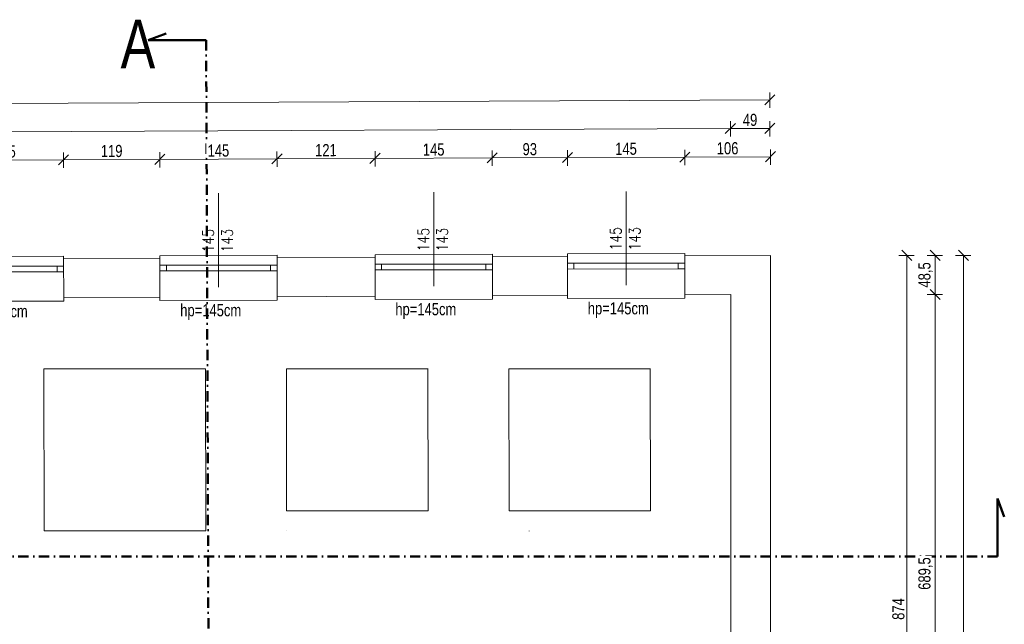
# Model space of a CAD drawing. Header units: centimetres. Extents: x -1 to 10576, y -3885 to 4713.
# Tile 13 of 17: x 4138 to 5356, y 1104 to 1851. Entities that reach past the tile are written whole.
import ezdxf
from ezdxf.enums import TextEntityAlignment as Align

# ---------------------------------------------------------------- set-up
doc = ezdxf.new("R2010")
doc.units = ezdxf.units.CM
doc.header["$LTSCALE"] = 0.5
doc.linetypes.add('DASHDOT', pattern=[25.4, 12.7, -6.35, 0, -6.35])
for name, color, linetype, lineweight in [('A_Ściany istniejące', 9, 'Continuous', 20), ('CKDRZWI_OPIS', 3, 'Continuous', 9), ('CKOKNA', 4, 'Continuous', 9), ('CKOKNA_OPIS', 3, 'Continuous', 9), ('CKOTOCZKI', 1, 'Continuous', 9), ('CKPRZEKROJ_OZN', 4, 'DASHDOT', 50), ('CKWYMIAR', 3, 'Continuous', 13)]:
    doc.layers.add(name, color=color, linetype=linetype, lineweight=lineweight)
doc.styles.add('RomanS', font='romans.shx', dxfattribs={"width": 0.8})
doc.styles.get("Standard").update_dxf_attribs({"font": 'ic-simplex.shx', "width": 0.8})
doc.dimstyles.new('Kopia2 CADKON cm', dxfattribs={"dimscale": 5, "dimtxt": 3, "dimasz": 2.5, "dimexe": 1.8, "dimexo": 5, "dimgap": 0.6, "dimtad": 1, "dimrnd": 0.5, "dimtxsty": 'Standard', "dimblk1": 'OBLIQUE', "dimblk2": 'OBLIQUE', "dimsah": 1, "dimcen": 2.5, "dimclrd": 256, "dimclre": 256, "dimadec": 1, "dimazin": 2, "dimtfac": 1, "dimtix": 1, "dimtmove": 2, "dimatfit": 3, "dimldrblk": 'OPEN30', "dimfxl": 2, "dimfxlon": 1, "dimtfill": 1, "dimtolj": 1, "dimlwd": -1, "dimlwe": -1, "dimarcsym": 0})

# ---------------------------------------------------------------- blocks, each defined once
blk = doc.blocks.new('_OBLIQUE')
at = {"color": 0, "linetype": 'ByBlock'}
blk.add_line((-0.5, -0.5), (0.5, 0.5), dxfattribs=at)
blk = doc.blocks.new('*D1311')
at = {"layer": 'CKWYMIAR'}
for p, q in [((4047.4, 1667.1), (4047.4, 1686.1)), ((4192.2, 1667.8), (4192.1, 1686.8)), ((4047.4, 1677.1), (4192.2, 1677.8))]:
    blk.add_line(p, q, dxfattribs=at)
at = {"layer": 'Defpoints', "color": 0}
for p in [(4192.2, 1677.8), (4048, 1540.9), (4192.8, 1541.6)]:
    blk.add_point(p, dxfattribs=at)
at = {"layer": 'CKWYMIAR', "xscale": 12.5, "yscale": 12.5, "zscale": 12.5}
for p, rotation in [((4047.4, 1677.1), 180.2516405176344), ((4192.2, 1677.8), 0.2516405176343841)]:
    blk.add_blockref('_OBLIQUE', p, dxfattribs=dict(at, rotation=rotation))
at = {"layer": 'CKWYMIAR', "color": 0, "lineweight": -3, "insert": (4119.7, 1687.9), "char_height": 15, "attachment_point": 5, "rotation": 0.2516, "bg_fill": 3, "box_fill_scale": 1.1, "bg_fill_color": 256, "bg_fill_true_color": 13158600, "bg_fill_transparency": 0}
blk.add_mtext('\\A1;145', dxfattribs=at)
blk = doc.blocks.new('_Open30')
at = {"color": 0, "linetype": 'ByBlock', "lineweight": -2}
for p, q in [((-1, 0.268), (0, 0)), ((0, 0), (-1, -0.268)), ((0, 0), (-1, 0))]:
    blk.add_line(p, q, dxfattribs=at)
blk = doc.blocks.new('*D1312')
at = {"layer": 'CKWYMIAR'}
for p, q in [((4192.2, 1667.8), (4192.1, 1686.8)), ((4311.4, 1668.3), (4311.4, 1687.3)), ((4192.2, 1677.8), (4311.4, 1678.3))]:
    blk.add_line(p, q, dxfattribs=at)
at = {"layer": 'Defpoints', "color": 0}
for p in [(4311.4, 1678.3), (4192.8, 1541.6), (4312, 1542.1)]:
    blk.add_point(p, dxfattribs=at)
at = {"layer": 'CKWYMIAR', "xscale": 12.5, "yscale": 12.5, "zscale": 12.5}
for p, rotation in [((4192.2, 1677.8), 180.2516405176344), ((4311.4, 1678.3), 0.251640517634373)]:
    blk.add_blockref('_OBLIQUE', p, dxfattribs=dict(at, rotation=rotation))
at = {"layer": 'CKWYMIAR', "color": 0, "lineweight": -3, "insert": (4251.7, 1688.5), "char_height": 15, "attachment_point": 5, "rotation": 0.2516, "bg_fill": 3, "box_fill_scale": 1.1, "bg_fill_color": 256, "bg_fill_true_color": 13158600, "bg_fill_transparency": 0}
blk.add_mtext('\\A1;119', dxfattribs=at)
blk = doc.blocks.new('*D1313')
at = {"layer": 'CKWYMIAR'}
for p, q in [((4311.4, 1668.3), (4311.4, 1687.3)), ((4456.2, 1668.9), (4456.1, 1687.9)), ((4311.4, 1678.3), (4456.2, 1678.9))]:
    blk.add_line(p, q, dxfattribs=at)
at = {"layer": 'Defpoints', "color": 0}
for p in [(4456.2, 1678.9), (4312, 1542.1), (4456.8, 1542.8)]:
    blk.add_point(p, dxfattribs=at)
at = {"layer": 'CKWYMIAR', "xscale": 12.5, "yscale": 12.5, "zscale": 12.5}
for p, rotation in [((4311.4, 1678.3), 180.2516405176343), ((4456.2, 1678.9), 0.2516405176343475)]:
    blk.add_blockref('_OBLIQUE', p, dxfattribs=dict(at, rotation=rotation))
at = {"layer": 'CKWYMIAR', "color": 0, "lineweight": -3, "insert": (4383.7, 1689.1), "char_height": 15, "attachment_point": 5, "rotation": 0.2516, "bg_fill": 3, "box_fill_scale": 1.1, "bg_fill_color": 256, "bg_fill_true_color": 13158600, "bg_fill_transparency": 0}
blk.add_mtext('\\A1;145', dxfattribs=at)
blk = doc.blocks.new('*D1314')
at = {"layer": 'CKWYMIAR'}
for p, q in [((4456.2, 1668.9), (4456.1, 1687.9)), ((4577.4, 1669.5), (4577.4, 1688.5)), ((4456.2, 1678.9), (4577.4, 1679.5))]:
    blk.add_line(p, q, dxfattribs=at)
at = {"layer": 'Defpoints', "color": 0}
for p in [(4577.4, 1679.5), (4456.8, 1542.8), (4578, 1543.3)]:
    blk.add_point(p, dxfattribs=at)
at = {"layer": 'CKWYMIAR', "xscale": 12.5, "yscale": 12.5, "zscale": 12.5}
for p, rotation in [((4456.2, 1678.9), 180.2516405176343), ((4577.4, 1679.5), 0.2516405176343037)]:
    blk.add_blockref('_OBLIQUE', p, dxfattribs=dict(at, rotation=rotation))
at = {"layer": 'CKWYMIAR', "color": 0, "lineweight": -3, "insert": (4516.7, 1689.7), "char_height": 15, "attachment_point": 5, "rotation": 0.2516, "bg_fill": 3, "box_fill_scale": 1.1, "bg_fill_color": 256, "bg_fill_true_color": 13158600, "bg_fill_transparency": 0}
blk.add_mtext('\\A1;121', dxfattribs=at)
blk = doc.blocks.new('*D1315')
at = {"layer": 'CKWYMIAR'}
for p, q in [((4577.4, 1669.5), (4577.4, 1688.5)), ((4722.4, 1670.1), (4722.4, 1689.1)), ((4577.4, 1679.5), (4722.4, 1680.1))]:
    blk.add_line(p, q, dxfattribs=at)
at = {"layer": 'Defpoints', "color": 0}
for p in [(4722.4, 1680.1), (4578, 1543.3), (4723, 1544)]:
    blk.add_point(p, dxfattribs=at)
at = {"layer": 'CKWYMIAR', "xscale": 12.5, "yscale": 12.5, "zscale": 12.5}
for p, rotation in [((4577.4, 1679.5), 180.2516405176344), ((4722.4, 1680.1), 0.2516405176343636)]:
    blk.add_blockref('_OBLIQUE', p, dxfattribs=dict(at, rotation=rotation))
at = {"layer": 'CKWYMIAR', "color": 0, "lineweight": -3, "insert": (4649.9, 1690.3), "char_height": 15, "attachment_point": 5, "rotation": 0.2516, "bg_fill": 3, "box_fill_scale": 1.1, "bg_fill_color": 256, "bg_fill_true_color": 13158600, "bg_fill_transparency": 0}
blk.add_mtext('\\A1;145', dxfattribs=at)
blk = doc.blocks.new('*D1316')
at = {"layer": 'CKWYMIAR'}
for p, q in [((4722.4, 1670.1), (4722.4, 1689.1)), ((4722.4, 1680.1), (4815.4, 1680.5)), ((4815.4, 1670.5), (4815.4, 1689.5))]:
    blk.add_line(p, q, dxfattribs=at)
at = {"layer": 'Defpoints', "color": 0}
for p in [(4815.4, 1680.5), (4723, 1544), (4816, 1544.4)]:
    blk.add_point(p, dxfattribs=at)
at = {"layer": 'CKWYMIAR', "xscale": 12.5, "yscale": 12.5, "zscale": 12.5}
for p, rotation in [((4722.4, 1680.1), 180.2516405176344), ((4815.4, 1680.5), 0.2516405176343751)]:
    blk.add_blockref('_OBLIQUE', p, dxfattribs=dict(at, rotation=rotation))
at = {"layer": 'CKWYMIAR', "color": 0, "lineweight": -3, "insert": (4768.8, 1690.8), "char_height": 15, "attachment_point": 5, "rotation": 0.2516, "bg_fill": 3, "box_fill_scale": 1.1, "bg_fill_color": 256, "bg_fill_true_color": 13158600, "bg_fill_transparency": 0}
blk.add_mtext('\\A1;93', dxfattribs=at)
blk = doc.blocks.new('*D1317')
at = {"layer": 'CKWYMIAR'}
for p, q in [((4815.4, 1670.5), (4815.4, 1689.5)), ((4815.4, 1680.5), (4960.4, 1681.1)), ((4960.4, 1671.1), (4960.4, 1690.1))]:
    blk.add_line(p, q, dxfattribs=at)
at = {"layer": 'Defpoints', "color": 0}
for p in [(4960.4, 1681.1), (4816, 1544.4), (4961, 1545)]:
    blk.add_point(p, dxfattribs=at)
at = {"layer": 'CKWYMIAR', "xscale": 12.5, "yscale": 12.5, "zscale": 12.5}
for p, rotation in [((4815.4, 1680.5), 180.2516405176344), ((4960.4, 1681.1), 0.2516405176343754)]:
    blk.add_blockref('_OBLIQUE', p, dxfattribs=dict(at, rotation=rotation))
at = {"layer": 'CKWYMIAR', "color": 0, "lineweight": -3, "insert": (4887.8, 1691.3), "char_height": 15, "attachment_point": 5, "rotation": 0.2516, "bg_fill": 3, "box_fill_scale": 1.1, "bg_fill_color": 256, "bg_fill_true_color": 13158600, "bg_fill_transparency": 0}
blk.add_mtext('\\A1;145', dxfattribs=at)
blk = doc.blocks.new('*D1318')
at = {"layer": 'CKWYMIAR'}
for p, q in [((4960.4, 1671.1), (4960.4, 1690.1)), ((4960.4, 1681.1), (5066.4, 1681.6)), ((5066.5, 1671.6), (5066.4, 1690.6))]:
    blk.add_line(p, q, dxfattribs=at)
at = {"layer": 'Defpoints', "color": 0}
for p in [(5066.4, 1681.6), (4961, 1545), (5067, 1545.5)]:
    blk.add_point(p, dxfattribs=at)
at = {"layer": 'CKWYMIAR', "xscale": 12.5, "yscale": 12.5, "zscale": 12.5}
for p, rotation in [((4960.4, 1681.1), 180.2516405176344), ((5066.4, 1681.6), 0.2516405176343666)]:
    blk.add_blockref('_OBLIQUE', p, dxfattribs=dict(at, rotation=rotation))
at = {"layer": 'CKWYMIAR', "color": 0, "lineweight": -3, "insert": (5013.4, 1691.9), "char_height": 15, "attachment_point": 5, "rotation": 0.2516, "bg_fill": 3, "box_fill_scale": 1.1, "bg_fill_color": 256, "bg_fill_true_color": 13158600, "bg_fill_transparency": 0}
blk.add_mtext('\\A1;106', dxfattribs=at)
blk = doc.blocks.new('*D1323')
at = {"layer": 'CKWYMIAR'}
for p, q in [((5016.8, 1706.4), (5016.8, 1725.4)), ((2889.8, 1707), (5016.8, 1716.4)), ((2889.8, 1697), (2889.8, 1716))]:
    blk.add_line(p, q, dxfattribs=at)
at = {"layer": 'Defpoints', "color": 0}
for p in [(5016.8, 1716.4), (2890.5, 1548), (5017.5, 1557.5)]:
    blk.add_point(p, dxfattribs=at)
at = {"layer": 'CKWYMIAR', "xscale": 12.5, "yscale": 12.5, "zscale": 12.5}
for p, rotation in [((5016.8, 1716.4), 0.2516405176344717), ((2889.8, 1707), 180.2516405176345)]:
    blk.add_blockref('_OBLIQUE', p, dxfattribs=dict(at, rotation=rotation))
at = {"layer": 'CKWYMIAR', "color": 0, "lineweight": -3, "insert": (3953.2, 1722.2), "char_height": 15, "attachment_point": 5, "rotation": 0.2516, "bg_fill": 3, "box_fill_scale": 1.1, "bg_fill_color": 256, "bg_fill_true_color": 13158600, "bg_fill_transparency": 0}
blk.add_mtext('\\A1;2127', dxfattribs=at)
blk = doc.blocks.new('*D1324')
at = {"layer": 'CKWYMIAR'}
for p, q in [((5016.8, 1706.4), (5016.8, 1725.4)), ((5065.8, 1706.6), (5065.8, 1725.6)), ((5016.8, 1716.4), (5065.8, 1716.6))]:
    blk.add_line(p, q, dxfattribs=at)
at = {"layer": 'Defpoints', "color": 0}
for p in [(5065.8, 1716.6), (5017.5, 1557.5), (5066.5, 1557.8)]:
    blk.add_point(p, dxfattribs=at)
at = {"layer": 'CKWYMIAR', "xscale": 12.5, "yscale": 12.5, "zscale": 12.5}
for p, rotation in [((5016.8, 1716.4), 180.2516405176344), ((5065.8, 1716.6), 0.2516405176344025)]:
    blk.add_blockref('_OBLIQUE', p, dxfattribs=dict(at, rotation=rotation))
at = {"layer": 'CKWYMIAR', "color": 0, "lineweight": -3, "insert": (5041.2, 1727), "char_height": 15, "attachment_point": 5, "rotation": 0.2516, "bg_fill": 3, "box_fill_scale": 1.1, "bg_fill_color": 256, "bg_fill_true_color": 13158600, "bg_fill_transparency": 0}
blk.add_mtext('\\A1;49', dxfattribs=at)
blk = doc.blocks.new('*D1325')
at = {"layer": 'CKWYMIAR'}
for p, q in [((5065.7, 1741.8), (5065.6, 1760.8)), ((2840.6, 1741.8), (5065.6, 1751.8)), ((2840.7, 1731.8), (2840.6, 1750.8))]:
    blk.add_line(p, q, dxfattribs=at)
at = {"layer": 'Defpoints', "color": 0}
for p in [(5065.6, 1751.8), (5066.5, 1553.2), (2841.5, 1543.2)]:
    blk.add_point(p, dxfattribs=at)
at = {"layer": 'CKWYMIAR', "xscale": 12.5, "yscale": 12.5, "zscale": 12.5}
for p, rotation in [((5065.6, 1751.8), 0.2575073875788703), ((2840.6, 1741.8), 180.2575073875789)]:
    blk.add_blockref('_OBLIQUE', p, dxfattribs=dict(at, rotation=rotation))
at = {"layer": 'CKWYMIAR', "color": 0, "lineweight": -3, "insert": (3953.1, 1757.3), "char_height": 15, "attachment_point": 5, "rotation": 0.2575, "bg_fill": 3, "box_fill_scale": 1.1, "bg_fill_color": 256, "bg_fill_true_color": 13158600, "bg_fill_transparency": 0}
blk.add_mtext('\\A1;2225', dxfattribs=at)
blk = doc.blocks.new('*D1343')
at = {"layer": 'CKWYMIAR'}
for p, q in [((5225.2, 1559.7), (5244.2, 1559.7)), ((5235.2, 685.7), (5235.2, 1559.7)), ((5225.2, 685.7), (5244.2, 685.7))]:
    blk.add_line(p, q, dxfattribs=at)
at = {"layer": 'Defpoints', "color": 0}
for p in [(5066.5, 1559.7), (5235.2, 1559.7), (5066.5, 685.7)]:
    blk.add_point(p, dxfattribs=at)
at = {"layer": 'CKWYMIAR', "xscale": 12.5, "yscale": 12.5, "zscale": 12.5}
for p, rotation in [((5235.2, 1559.7), 90), ((5235.2, 685.7), 270)]:
    blk.add_blockref('_OBLIQUE', p, dxfattribs=dict(at, rotation=rotation))
at = {"layer": 'CKWYMIAR', "color": 0, "lineweight": -3, "insert": (5224.7, 1122.7), "char_height": 15, "attachment_point": 5, "rotation": 90, "bg_fill": 3, "box_fill_scale": 1.1, "bg_fill_color": 256, "bg_fill_true_color": 13158600, "bg_fill_transparency": 0}
blk.add_mtext('\\A1;874', dxfattribs=at)
blk = doc.blocks.new('*D1344')
at = {"layer": 'CKWYMIAR'}
for p, q in [((5260.2, 1559.7), (5279.2, 1559.7)), ((5270.2, 1559.7), (5270.2, 1511.4)), ((5260.2, 1511.4), (5279.2, 1511.4))]:
    blk.add_line(p, q, dxfattribs=at)
at = {"layer": 'Defpoints', "color": 0}
for p in [(5057.4, 1559.7), (5057.6, 1511.4)]:
    blk.add_point(p, dxfattribs=at)
at = {"layer": 'CKWYMIAR', "xscale": 12.5, "yscale": 12.5, "zscale": 12.5}
for p, rotation in [((5270.2, 1559.7), 90), ((5270.2, 1511.4), 270)]:
    blk.add_blockref('_OBLIQUE', p, dxfattribs=dict(at, rotation=rotation))
at = {"layer": 'CKWYMIAR', "color": 0, "lineweight": -3, "insert": (5258.2, 1535.5), "char_height": 15, "attachment_point": 5, "rotation": 90, "bg_fill": 3, "box_fill_scale": 1.1, "bg_fill_color": 256, "bg_fill_true_color": 13158600, "bg_fill_transparency": 0}
blk.add_mtext('\\A1;48,5', dxfattribs=at)
at = {"layer": 'Defpoints', "color": 0}
blk.add_point((5270.2, 1511.4), dxfattribs=at)
blk = doc.blocks.new('*D1345')
at = {"layer": 'CKWYMIAR'}
for p, q in [((5260.2, 1511.4), (5279.2, 1511.4)), ((5270.2, 1511.4), (5270.2, 821.7)), ((5260.2, 821.7), (5279.2, 821.7))]:
    blk.add_line(p, q, dxfattribs=at)
at = {"layer": 'Defpoints', "color": 0}
for p in [(5057.6, 1511.4), (5008.4, 821.7), (5270.2, 821.7)]:
    blk.add_point(p, dxfattribs=at)
at = {"layer": 'CKWYMIAR', "xscale": 12.5, "yscale": 12.5, "zscale": 12.5}
for p, rotation in [((5270.2, 1511.4), 90), ((5270.2, 821.7), 270)]:
    blk.add_blockref('_OBLIQUE', p, dxfattribs=dict(at, rotation=rotation))
at = {"layer": 'CKWYMIAR', "color": 0, "lineweight": -3, "insert": (5258.2, 1166.5), "char_height": 15, "attachment_point": 5, "rotation": 90, "bg_fill": 3, "box_fill_scale": 1.1, "bg_fill_color": 256, "bg_fill_true_color": 13158600, "bg_fill_transparency": 0}
blk.add_mtext('\\A1;689,5', dxfattribs=at)
blk = doc.blocks.new('*D1351')
at = {"layer": 'CKWYMIAR'}
for p, q in [((5295.2, 1559.7), (5314.2, 1559.7)), ((5305.2, 1559.7), (5305.2, 200.2)), ((5295.2, 200.2), (5314.2, 200.2))]:
    blk.add_line(p, q, dxfattribs=at)
at = {"layer": 'Defpoints', "color": 0}
for p in [(5052.7, 1559.7), (5052.7, 200.2), (5305.2, 200.2)]:
    blk.add_point(p, dxfattribs=at)
at = {"layer": 'CKWYMIAR', "xscale": 12.5, "yscale": 12.5, "zscale": 12.5}
for p, rotation in [((5305.2, 1559.7), 90), ((5305.2, 200.2), 270)]:
    blk.add_blockref('_OBLIQUE', p, dxfattribs=dict(at, rotation=rotation))
at = {"layer": 'CKWYMIAR', "color": 0, "lineweight": -3, "insert": (5293.2, 879.9), "char_height": 15, "attachment_point": 5, "rotation": 90, "bg_fill": 3, "box_fill_scale": 1.1, "bg_fill_color": 256, "bg_fill_true_color": 13158600, "bg_fill_transparency": 0}
blk.add_mtext('\\A1;1359,5', dxfattribs=at)

msp = doc.modelspace()

# ---------------------------------------------------------------- linework, layer by layer
at = {"layer": 'A_Ściany istniejące'}
for p, q in [((5066.492, 1559.659), (4960.467, 1559.182)), ((4311.474, 1556.26), (4192.258, 1555.722)), ((4577.471, 1557.458), (4456.255, 1556.911)), ((4815.469, 1558.529), (4722.47, 1558.11)), ((4722.47, 1509.745), (4815.469, 1510.182)), ((4960.467, 1510.863), (5017.492, 1511.131)), ((5017.492, 821.659), (5017.492, 1511.131)), ((4192.476, 1507.254), (4311.474, 1507.814)), ((4456.473, 1508.495), (4577.471, 1509.064))]:
    msp.add_line(p, q, dxfattribs=at)
for points in [[(4960.467, 1510.863), (4960.467, 1559.182)], [(5066.492, 685.659), (5066.492, 1559.659)], [(4192.476, 1507.254), (4192.258, 1555.722)], [(4311.474, 1507.814), (4311.474, 1556.26)], [(4456.473, 1508.495), (4456.255, 1556.911)], [(4577.471, 1509.064), (4577.471, 1557.458)], [(4722.47, 1509.745), (4722.47, 1558.11)], [(4815.469, 1510.182), (4815.469, 1558.528)], [(4367.835, 1419.651), (4167.835, 1419.651), (4168.164, 1219.161)], [(4367.835, 1419.651), (4368.164, 1219.189)], [(4467.835, 1419.651), (4468.082, 1244.189)], [(4642.835, 1419.651), (4467.835, 1419.651)], [(4642.835, 1419.869), (4643.082, 1244.189)], [(4742.835, 1419.651), (4743.082, 1244.189)], [(4917.836, 1419.651), (4742.835, 1419.651)], [(4917.835, 1419.705), (4918.082, 1244.189)], [(4468.082, 1244.189), (4643.082, 1244.189)], [(4743.082, 1244.189), (4918.082, 1244.189)], [(4168.164, 1219.189), (4368.164, 1219.189)], [(4468.164, 1219.189), (4468.164, 1219.161)], [(4768.164, 1219.189), (4768.165, 1218.997)]]:
    msp.add_lwpolyline(points, dxfattribs=at)
at = {"layer": 'CKOKNA'}
for p, q in [((4722.47, 1561.11), (4577.471, 1560.457)), ((4960.467, 1562.181), (4815.469, 1561.528)), ((4311.474, 1547.568), (4456.297, 1547.568)), ((4577.471, 1548.765), (4722.47, 1548.765)), ((4815.469, 1549.837), (4960.467, 1549.837)), ((4047.477, 1546.379), (4192.3, 1546.379)), ((4047.477, 1539.364), (4192.331, 1539.379)), ((4311.474, 1540.553), (4456.328, 1540.568)), ((4577.472, 1541.751), (4722.47, 1541.765)), ((4815.469, 1542.822), (4960.467, 1542.837)), ((4047.477, 1502.573), (4192.476, 1503.258)), ((4311.474, 1503.814), (4456.473, 1504.499)), ((4577.471, 1505.064), (4722.47, 1505.749)), ((4815.469, 1506.182), (4960.467, 1506.867))]:
    msp.add_line(p, q, dxfattribs=at)
for points in [[(4311.474, 1556.259), (4311.474, 1559.259)], [(4577.471, 1557.457), (4577.471, 1560.457)], [(4722.47, 1558.11), (4722.47, 1561.11)], [(4815.469, 1558.528), (4815.469, 1561.528)], [(4960.467, 1559.182), (4960.467, 1562.182)], [(4815.469, 1506.182), (4815.469, 1510.182)], [(4960.467, 1506.867), (4960.467, 1510.867)], [(4192.476, 1503.258), (4192.476, 1507.258)], [(4311.474, 1503.814), (4311.474, 1507.814)], [(4456.473, 1504.499), (4456.473, 1508.499)], [(4577.471, 1505.064), (4577.471, 1509.064)], [(4722.47, 1505.749), (4722.47, 1509.749)]]:
    msp.add_lwpolyline(points, dxfattribs=at)
for points in [[(4319.443, 1540.568), (4311.474, 1540.553), (4311.474, 1547.568), (4319.443, 1547.568)], [(4448.328, 1540.568), (4456.328, 1540.568), (4456.297, 1547.568), (4448.328, 1547.568)], [(4585.44, 1541.765), (4577.471, 1541.751), (4577.471, 1548.765), (4585.44, 1548.765)], [(4714.47, 1541.765), (4722.47, 1541.765), (4722.47, 1548.765), (4714.47, 1548.765)], [(4823.437, 1542.837), (4815.469, 1542.822), (4815.469, 1549.837), (4823.437, 1549.837)], [(4952.467, 1542.837), (4960.467, 1542.837), (4960.467, 1549.837), (4952.467, 1549.837)], [(4184.331, 1539.379), (4192.331, 1539.379), (4192.3, 1546.379), (4184.331, 1546.379)]]:
    msp.add_lwpolyline(points, close=True, dxfattribs=at)
at = {"layer": 'CKOTOCZKI'}
for points in [[(4383.901, 1520.56), (4383.901, 1636.487)], [(4649.971, 1521.758), (4649.971, 1637.684)], [(4887.968, 1522.83), (4887.968, 1638.756)]]:
    msp.add_lwpolyline(points, dxfattribs=at)
at = {"layer": 'CKPRZEKROJ_OZN', "linetype": 'Continuous'}
for p, q in [((4296.856, 1825.499), (4319.311, 1833.742)), ((4368.575, 1825.499), (4296.856, 1825.499)), ((5347.368, 1187.461), (5347.368, 1259.181)), ((5347.368, 1259.181), (5355.611, 1236.725))]:
    msp.add_line(p, q, dxfattribs=at)
at = {"layer": 'CKPRZEKROJ_OZN', "ltscale": 2}
for p, q in [((4368.575, 1825.499), (4375.646, -45.601)), ((5347.368, 1187.461), (2638.273, 1187.461))]:
    msp.add_line(p, q, dxfattribs=at)

# ---------------------------------------------------------------- texts
at = {"layer": 'CKDRZWI_OPIS', "char_height": 14, "width": 62.286, "attachment_point": 1, "rotation": 90, "style": 'RomanS'}
for insert in [(4364.102, 1546.742), (4630.171, 1547.94), (4868.169, 1549.011)]:
    msp.add_mtext('\\pqc;145\\P143', dxfattribs=dict(at, insert=insert))
at = {"layer": 'CKOKNA_OPIS', "lineweight": -3, "char_height": 15, "attachment_point": 1}
for insert in [(4072.52, 1498.159), (4336.517, 1499.399), (4602.514, 1500.649), (4840.511, 1501.768)]:
    msp.add_mtext_dynamic_manual_height_columns('hp=145cm', width=84.14586, gutter_width=80, heights=[64.457], dxfattribs=dict(at, insert=insert))
at = {"layer": 'CKPRZEKROJ_OZN', "lineweight": 18, "width": 0.8}
msp.add_text('A', height=60, dxfattribs=at).set_placement((4284.159, 1820.857), align=Align.MIDDLE_CENTER)

# ---------------------------------------------------------------- next in the draw order: dimensions: what is measured, and where the dimension line sits
at = {"layer": 'CKWYMIAR', "lineweight": -3}
dim = msp.add_linear_dim(base=(4192.183, 1677.766), p1=(4048.001, 1540.918), p2=(4192.782, 1541.57), angle=180.251641, dimstyle='Kopia2 CADKON cm', override={"dimtxt": 3}, dxfattribs=at)
dim.commit()
dim.dimension.update_dxf_attribs({"geometry": '*D1311', "text_midpoint": (4119.747, 1687.948)})

# ---------------------------------------------------------------- next in the draw order: dimensions: what is measured, and where the dimension line sits
dim = msp.add_linear_dim(base=(4311.4, 1678.29), p1=(4192.782, 1541.57), p2=(4311.999, 1542.108), angle=180.251641, dimstyle='Kopia2 CADKON cm', override={"dimtxt": 3}, dxfattribs=at)
dim.commit()
dim.dimension.update_dxf_attribs({"geometry": '*D1312', "text_midpoint": (4251.746, 1688.528)})

# ---------------------------------------------------------------- next in the draw order: dimensions: what is measured, and where the dimension line sits
dim = msp.add_linear_dim(base=(4456.181, 1678.926), p1=(4311.999, 1542.108), p2=(4456.779, 1542.759), angle=180.251641, dimstyle='Kopia2 CADKON cm', override={"dimtxt": 3}, dxfattribs=at)
dim.commit()
dim.dimension.update_dxf_attribs({"geometry": '*D1313', "text_midpoint": (4383.745, 1689.107)})

# ---------------------------------------------------------------- next in the draw order: dimensions: what is measured, and where the dimension line sits
dim = msp.add_linear_dim(base=(4577.398, 1679.458), p1=(4456.779, 1542.759), p2=(4577.996, 1543.305), angle=180.251641, dimstyle='Kopia2 CADKON cm', override={"dimtxt": 3}, dxfattribs=at)
dim.commit()
dim.dimension.update_dxf_attribs({"geometry": '*D1314', "text_midpoint": (4516.743, 1689.692)})

# ---------------------------------------------------------------- next in the draw order: dimensions: what is measured, and where the dimension line sits
dim = msp.add_linear_dim(base=(4722.396, 1680.095), p1=(4577.996, 1543.305), p2=(4722.994, 1543.958), angle=180.251641, dimstyle='Kopia2 CADKON cm', override={"dimtxt": 3}, dxfattribs=at)
dim.commit()
dim.dimension.update_dxf_attribs({"geometry": '*D1315', "text_midpoint": (4649.851, 1690.276)})

# ---------------------------------------------------------------- next in the draw order: dimensions: what is measured, and where the dimension line sits
dim = msp.add_linear_dim(base=(4815.395, 1680.503), p1=(4722.994, 1543.958), p2=(4815.993, 1544.377), angle=180.251641, dimstyle='Kopia2 CADKON cm', override={"dimtxt": 3}, dxfattribs=at)
dim.commit()
dim.dimension.update_dxf_attribs({"geometry": '*D1316', "text_midpoint": (4768.85, 1690.799)})

# ---------------------------------------------------------------- next in the draw order: dimensions: what is measured, and where the dimension line sits
dim = msp.add_linear_dim(base=(4960.394, 1681.14), p1=(4815.993, 1544.377), p2=(4960.991, 1545.03), angle=180.251641, dimstyle='Kopia2 CADKON cm', override={"dimtxt": 3}, dxfattribs=at)
dim.commit()
dim.dimension.update_dxf_attribs({"geometry": '*D1317', "text_midpoint": (4887.848, 1691.322)})

# ---------------------------------------------------------------- next in the draw order: dimensions: what is measured, and where the dimension line sits
dim = msp.add_linear_dim(base=(5066.419, 1681.606), p1=(4960.991, 1545.03), p2=(5067.016, 1545.507), angle=180.251641, dimstyle='Kopia2 CADKON cm', override={"dimtxt": 3}, dxfattribs=at)
dim.commit()
dim.dimension.update_dxf_attribs({"geometry": '*D1318', "text_midpoint": (5013.36, 1691.873)})

# ---------------------------------------------------------------- next in the draw order: dimensions: what is measured, and where the dimension line sits
dim = msp.add_linear_dim(base=(5016.795, 1716.388), p1=(2890.49, 1547.967), p2=(5017.492, 1557.531), angle=180.251641, dimstyle='Kopia2 CADKON cm', override={"dimtxt": 3}, dxfattribs=at)
dim.commit()
dim.dimension.update_dxf_attribs({"geometry": '*D1323', "text_midpoint": (3953.247, 1722.217)})

# ---------------------------------------------------------------- next in the draw order: dimensions: what is measured, and where the dimension line sits
dim = msp.add_linear_dim(base=(5065.795, 1716.603), p1=(5017.492, 1557.531), p2=(5066.492, 1557.752), angle=180.251641, dimstyle='Kopia2 CADKON cm', override={"dimtxt": 3}, dxfattribs=at)
dim.commit()
dim.dimension.update_dxf_attribs({"geometry": '*D1324', "text_midpoint": (5041.248, 1726.996)})

# ---------------------------------------------------------------- next in the draw order: dimensions: what is measured, and where the dimension line sits
dim = msp.add_aligned_dim(p1=(2841.512, 1543.229), p2=(5066.512, 1553.229), distance=198.603, dimstyle='Kopia2 CADKON cm', override={"dimtxt": 3}, dxfattribs=at)
dim.commit()
dim.dimension.update_dxf_attribs({"geometry": '*D1325', "text_midpoint": (3953.072, 1757.331)})

# ---------------------------------------------------------------- next in the draw order: linework, layer by layer
at = {"layer": 'CKOKNA'}
for points in [[(4192.258, 1555.723), (4192.258, 1558.722), (4047.477, 1558.07)], [(4456.255, 1556.912), (4456.255, 1559.911), (4311.474, 1559.259)]]:
    msp.add_lwpolyline(points, dxfattribs=at)

# ---------------------------------------------------------------- next in the draw order: dimensions: what is measured, and where the dimension line sits
at = {"layer": 'CKWYMIAR', "lineweight": -3}
dim = msp.add_linear_dim(base=(5235.168, 1559.659), p1=(5066.492, 685.659), p2=(5066.492, 1559.659), angle=90, dimstyle='Kopia2 CADKON cm', override={"dimtxt": 3}, dxfattribs=at)
dim.commit()
dim.dimension.update_dxf_attribs({"geometry": '*D1343', "text_midpoint": (5224.668, 1122.659)})

# ---------------------------------------------------------------- next in the draw order: dimensions: what is measured, and where the dimension line sits
dim = msp.add_linear_dim(base=(5270.168, 1511.362), p1=(5057.376, 1559.659), p2=(5057.603, 1511.362), angle=90, dimstyle='Kopia2 CADKON cm', override={"dimtxt": 3}, dxfattribs=at)
dim.commit()
dim.dimension.update_dxf_attribs({"geometry": '*D1344', "text_midpoint": (5258.243, 1535.511)})

# ---------------------------------------------------------------- next in the draw order: dimensions: what is measured, and where the dimension line sits
dim = msp.add_linear_dim(base=(5270.168, 821.659), p1=(5057.603, 1511.362), p2=(5008.376, 821.659), angle=90, dimstyle='Kopia2 CADKON cm', override={"dimtxt": 3}, dxfattribs=at)
dim.commit()
dim.dimension.update_dxf_attribs({"geometry": '*D1345', "text_midpoint": (5258.243, 1166.511)})

# ---------------------------------------------------------------- next in the draw order: dimensions: what is measured, and where the dimension line sits
dim = msp.add_linear_dim(base=(5305.168, 200.159), p1=(5052.729, 1559.659), p2=(5052.729, 200.159), angle=90, dimstyle='Kopia2 CADKON cm', override={"dimtxt": 3}, dxfattribs=at)
dim.commit()
dim.dimension.update_dxf_attribs({"geometry": '*D1351', "text_midpoint": (5293.243, 879.909)})

doc.saveas('drawing.dxf')
